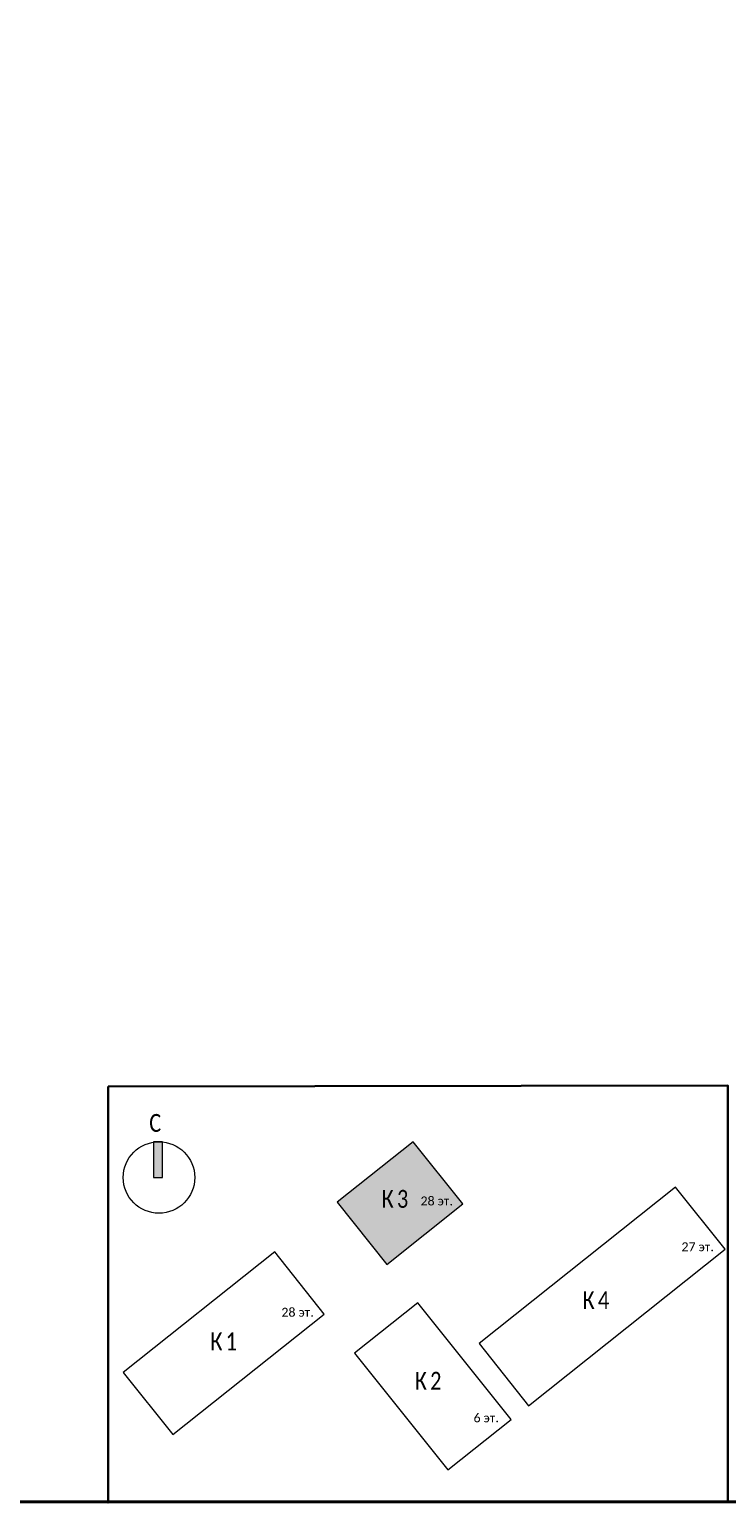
# Model space of a CAD drawing. Header units: millimetres. Extents: x -195178 to 1761886, y 140622 to 301105.
# Tile 61 of 131: x 541016 to 550760, y 224794 to 245401. Entities that reach past the tile are written whole.
import ezdxf

# ---------------------------------------------------------------- set-up
doc = ezdxf.new("R2010")
doc.units = ezdxf.units.MM
doc.layers.get('Defpoints').update_dxf_attribs({"color": 252})
doc.layers.add('0_S_Grey_01', color=9, linetype='Continuous', lineweight=5, true_color=0x808080)
doc.layers.add('Рамка', color=7, linetype='Continuous', lineweight=18)
doc.layers.add('Типовые аннотации', color=252, linetype='Continuous', lineweight=5)
doc.layers.add('формат', color=250, linetype='Continuous')
doc.styles.add('Arial', font='arial.ttf', dxfattribs={"width": 0.9, "height": 699.9999999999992})
doc.styles.add('Calibri Light_10', font='calibril.ttf', dxfattribs={"height": 1})
doc.styles.add('Calibri Light_9', font='isocpeur.ttf', dxfattribs={"width": 0.8, "height": 2})

# ---------------------------------------------------------------- blocks, each defined once
blk = doc.blocks.new('*U29')
at = {"lineweight": 40}
blk.add_lwpolyline([(-574, 5.000000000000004), (-4.999999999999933, 5.000000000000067), (-4.999999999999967, 415.0000000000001), (-574.0000000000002, 415.0000000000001)], close=True, dxfattribs=at)
at = {"style": 'Arial', "width": 0.9, "flags": 8}
blk.add_attdef('FORMAT', (-36.87188609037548, 1.257088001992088), '', height=2.8, dxfattribs=at)
blk = doc.blocks.new('0_AS_SLK8_BUG_2000 - 0_AS_SLK8_BUG_2000-4765957-Надземная часть_ Корпус 3_ План 1 этажа на отм_-1_640')
at = {"layer": 'Типовые аннотации'}
blk.add_hatch(color=256, dxfattribs=at).paths.add_polyline_path([(-64.89341031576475, 34.73339586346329), (-65.89341031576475, 34.73339586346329), (-65.89341031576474, 38.73339586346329), (-64.89341031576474, 38.73339586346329)])
at = {"layer": 'Типовые аннотации', "true_color": 0xc0c0c0}
blk.add_hatch(color=9, dxfattribs=at).paths.add_polyline_path([(-31.32252260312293, 31.77071233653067), (-39.81073791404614, 25.012554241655), (-45.35429616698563, 31.97523776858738), (-36.8660808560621, 38.73339586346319)])
at = {"layer": '0_S_Grey_01'}
for p, q in [((-36.8660808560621, 38.73339586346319), (-45.35429616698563, 31.97523776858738)), ((-31.32252260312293, 31.77071233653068), (-36.8660808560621, 38.73339586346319)), ((-7.517170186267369, 33.65954697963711), (-29.50047435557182, 16.15685182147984)), ((-1.973611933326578, 26.69686345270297), (-7.517170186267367, 33.65954697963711)), ((-45.35429616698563, 31.97523776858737), (-39.81073791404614, 25.012554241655)), ((-39.81073791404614, 25.012554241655), (-31.32252260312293, 31.77071233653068)), ((-52.35609507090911, 26.40053658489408), (-69.29341031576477, 12.91536332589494)), ((-46.8125368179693, 19.4378530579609), (-52.35609507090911, 26.40053658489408)), ((-23.95691610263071, 9.194168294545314), (-1.973611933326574, 26.69686345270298)), ((-36.33025549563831, 20.72135777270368), (-43.4102876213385, 15.08436876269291)), ((-25.91272608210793, 7.636989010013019), (-36.33025549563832, 20.72135777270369)), ((-63.7498520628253, 5.952679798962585), (-46.8125368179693, 19.4378530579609)), ((-43.4102876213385, 15.08436876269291), (-32.99275820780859, 2.000000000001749)), ((-29.50047435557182, 16.15685182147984), (-23.95691610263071, 9.194168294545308)), ((-69.29341031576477, 12.91536332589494), (-63.7498520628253, 5.952679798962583)), ((-32.9927582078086, 2.000000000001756), (-25.91272608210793, 7.63698901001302))]:
    blk.add_line(p, q, dxfattribs=at)
at = {"layer": 'Типовые аннотации'}
for p, q in [((-64.89341031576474, 38.73339586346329), (-65.89341031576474, 38.73339586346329)), ((-65.89341031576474, 38.73339586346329), (-65.89341031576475, 34.73339586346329)), ((-64.89341031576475, 34.73339586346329), (-64.89341031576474, 38.73339586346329)), ((-36.8660808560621, 38.73339586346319), (-45.35429616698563, 31.97523776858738)), ((-31.32252260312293, 31.77071233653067), (-36.8660808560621, 38.73339586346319)), ((-65.89341031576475, 34.73339586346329), (-64.89341031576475, 34.73339586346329)), ((-45.35429616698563, 31.97523776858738), (-39.81073791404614, 25.012554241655)), ((-39.81073791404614, 25.012554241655), (-31.32252260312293, 31.77071233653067))]:
    blk.add_line(p, q, dxfattribs=at)
blk.add_circle((-65.29341031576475, 34.73339586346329), 3.999999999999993, dxfattribs=at)
at = {"layer": 'Типовые аннотации', "attachment_point": 1}
for s, insert, char_height, width, style in [('\\fCalibri Light|b0|i0|c204|p34|;C', (-66.37824129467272, 41.84007573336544), 2, 2.0843875, 'Calibri Light_9'), ('\\fCalibri Light|b0|i0|c204|p34|;К', (-40.39984909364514, 33.33828071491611), 2, 2.0843875, 'Calibri Light_9'), ('\\fCalibri Light|b0|i0|c204|p34|;3', (-38.68005742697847, 33.33828071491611), 2, 1.92405, 'Calibri Light_9'), ('28 ', (-36.04619677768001, 32.60764187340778), 1, 2.32489375, 'Calibri Light_10'), ('эт', (-34.12796761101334, 32.60764187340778), 1, 1.603375, 'Calibri Light_10'), ('\\fCalibri Light|b0|i0|c204|p34|;.', (-32.80505094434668, 32.60764187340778), 1, 0.4810124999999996, 'Calibri Light_10')]:
    blk.add_mtext(s, dxfattribs=dict(at, insert=insert, char_height=char_height, width=width, style=style))
at = {"layer": 'Типовые аннотации', "color": 8, "true_color": 0x808080, "attachment_point": 1}
for s, insert, char_height, width, style in [('\\fCalibri Light|b0|i0|c204|p34|;К', (-40.39984909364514, 33.33828071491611), 2, 2.0843875, 'Calibri Light_9'), ('\\fCalibri Light|b0|i0|c204|p34|;3', (-38.68005742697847, 33.33828071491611), 2, 1.92405, 'Calibri Light_9'), ('28 ', (-36.04619677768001, 32.60764187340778), 1, 2.32489375, 'Calibri Light_10'), ('эт', (-34.12796761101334, 32.60764187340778), 1, 1.603375, 'Calibri Light_10'), ('\\fCalibri Light|b0|i0|c204|p34|;.', (-32.80505094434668, 32.60764187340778), 1, 0.4810124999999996, 'Calibri Light_10'), ('27 ', (-6.864468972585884, 27.4772806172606), 1, 2.32489375, 'Calibri Light_10'), ('эт', (-4.946239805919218, 27.4772806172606), 1, 1.603375, 'Calibri Light_10'), ('\\fCalibri Light|b0|i0|c204|p34|;.', (-3.623323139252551, 27.4772806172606), 1, 0.4810124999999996, 'Calibri Light_10'), ('\\fCalibri Light|b0|i0|c204|p34|;К', (-17.92569001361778, 22.00657472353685), 2, 2.0843875, 'Calibri Light_9'), ('\\fCalibri Light|b0|i0|c204|p34|;4', (-16.20589834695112, 22.00657472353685), 2, 1.92405, 'Calibri Light_9'), ('28 ', (-51.60674181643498, 20.15287817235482), 1, 2.32489375, 'Calibri Light_10'), ('эт', (-49.68851264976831, 20.15287817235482), 1, 1.603375, 'Calibri Light_10'), ('\\fCalibri Light|b0|i0|c204|p34|;.', (-48.36559598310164, 20.15287817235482), 1, 0.4810124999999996, 'Calibri Light_10'), ('\\fCalibri Light|b0|i0|c204|p34|;К', (-59.55569245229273, 17.38921328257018), 2, 2.0843875, 'Calibri Light_9'), ('\\fCalibri Light|b0|i0|c204|p34|;1', (-57.83590078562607, 17.38921328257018), 2, 1.92405, 'Calibri Light_9'), ('\\fCalibri Light|b0|i0|c204|p34|;К', (-36.69054182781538, 12.9809562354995), 2, 2.0843875, 'Calibri Light_9'), ('\\fCalibri Light|b0|i0|c204|p34|;2', (-34.97075016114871, 12.9809562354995), 2, 1.92405, 'Calibri Light_9'), ('6 ', (-30.11289359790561, 8.335616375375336), 1, 1.36286875, 'Calibri Light_10'), ('эт', (-28.98841443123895, 8.335616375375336), 1, 1.603375, 'Calibri Light_10'), ('\\fCalibri Light|b0|i0|c204|p34|;.', (-27.66549776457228, 8.335616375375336), 1, 0.4810125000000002, 'Calibri Light_10')]:
    blk.add_mtext(s, dxfattribs=dict(at, insert=insert, char_height=char_height, width=width, style=style))

msp = doc.modelspace()

# ---------------------------------------------------------------- linework, layer by layer
at = {"layer": 'Defpoints', "color": 3, "lineweight": 30}
msp.add_lwpolyline([(542115.6393921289, 230615.784122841), (550778.6393921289, 230626.784122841), (550778.6393921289, 224804.784122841), (542115.6393921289, 224793.784122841)], close=True, dxfattribs=at)
at = {"layer": 'Рамка'}
msp.add_lwpolyline([(512378.6393921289, 224804.784122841), (569278.6393921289, 224804.784122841), (569278.6393921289, 265804.784122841), (512378.6393921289, 265804.784122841)], close=True, dxfattribs=at)

# ---------------------------------------------------------------- block references
at = {"layer": 'Типовые аннотации', "xscale": 125, "yscale": 125, "zscale": 125}
msp.add_blockref('0_AS_SLK8_BUG_2000 - 0_AS_SLK8_BUG_2000-4765957-Надземная часть_ Корпус 3_ План 1 этажа на отм_-1_640', (550988.1193578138, 224999.3601261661), dxfattribs=at)
at = {"layer": 'формат', "xscale": 100, "yscale": 100, "zscale": 100}
msp.add_blockref('*U29', (569778.6393921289, 224304.784122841), dxfattribs=at)

doc.saveas('drawing.dxf')
